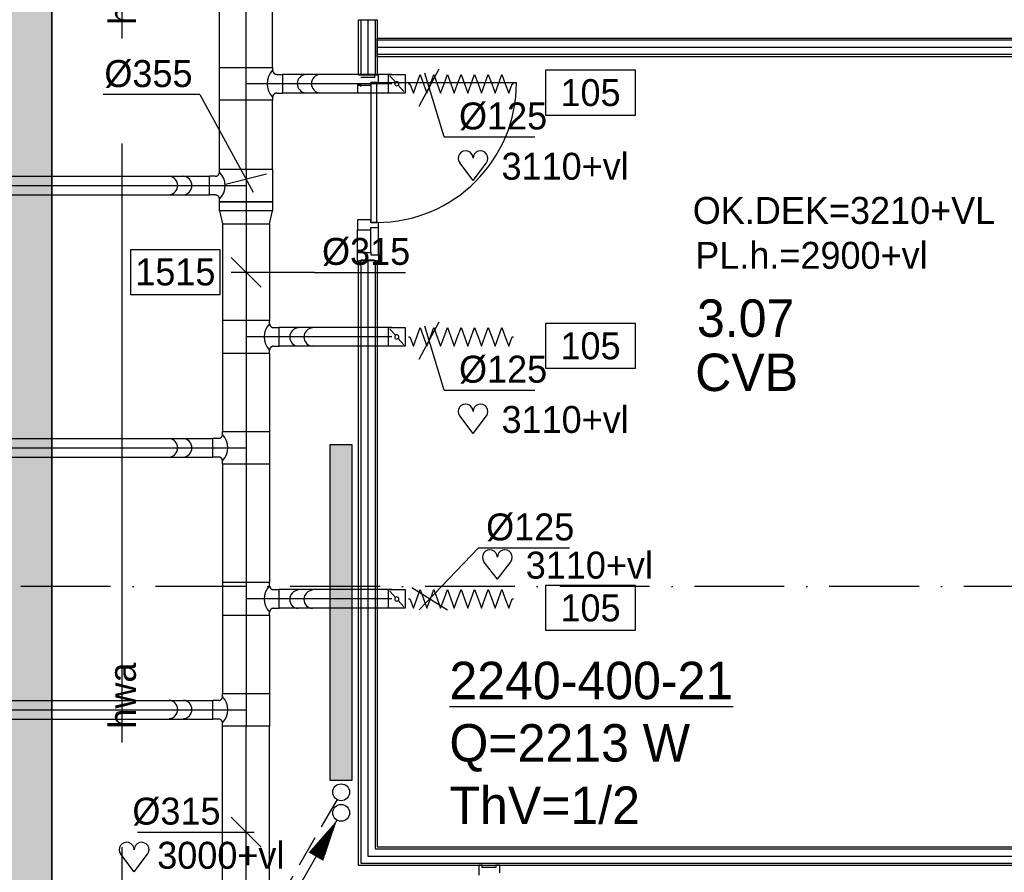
# Model space of a CAD drawing. Extents: x -36528 to 124080, y 290752 to 374852.
# Tile 21 of 66: x 52820 to 59398, y 312963 to 318657. Entities that reach past the tile are written whole.
import ezdxf
from ezdxf.enums import TextEntityAlignment as Align

# ---------------------------------------------------------------- set-up
doc = ezdxf.new("R2010")
doc.units = 0
doc.header["$LTSCALE"] = 100
for name, pattern in [('2322122', [47, 40, -7]), ('CENTER2', [11.25, 7.5, -1.25, 1.25, -1.25]), ('CENTER4', [5, 3.125, -0.625, 0.625, -0.625]), ('DASHDOT', [9, 6, -1.5, 0, -1.5]), ('LURETOUR', [6, 4, -2])]:
    doc.linetypes.add(name, pattern=pattern)
doc.layers.get('0').update_dxf_attribs({"linetype": 'CONTINUOUS'})
for name, color, linetype in [('AL$7----_STRAMIEN', 1, 'DASHDOT'), ('AL22----_BINNENWAND', 7, 'CONTINUOUS'), ('AL32----_BINNENKOZ', 7, 'CONTINUOUS'), ('AL32----_DRAAIRICHTING', 7, 'CONTINUOUS'), ('ALL-----_REFLIJNEN', 8, 'CONTINUOUS'), ('BOUW', 8, 'CONTINUOUS'), ('KABELGGOOT1', 8, 'CONTINUOUS'), ('WI561---', 1, 'CONTINUOUS'), ('WL521---', 4, 'CONTINUOUS'), ('WL561---', 4, 'CONTINUOUS'), ('WL561---_AANVOER', 4, 'CONTINUOUS'), ('WL561---_RETOUR', 4, 'CONTINUOUS'), ('WL570---', 3, 'CONTINUOUS'), ('WL570---_HARTLIJN', 7, 'CONTINUOUS'), ('WL570---_RETOUR', 3, 'CONTINUOUS'), ('WM521---', 1, 'CONTINUOUS'), ('WM570---', 1, 'CONTINUOUS')]:
    doc.layers.add(name, color=color, linetype=linetype)
doc.styles.add('BURO-018', font='BUROFONT.shx', dxfattribs={"height": 180})
doc.styles.add('BURO-025', font='BUROFONT.shx', dxfattribs={"height": 250})

# ---------------------------------------------------------------- blocks, each defined once
blk = doc.blocks.new('2322401')
at = {"color": 0, "linetype": 'CONTINUOUS'}
for p, q in [((-0.5, 0.5, 1), (-0.5, 0.5)), ((-0.5, 0.5, 1), (-0.5, -0.5, 1)), ((0.5, 0.5, 1), (-0.5, 0.5, 1)), ((0.5, 0.5), (-0.5, 0.5)), ((-0.5, 0.5), (-0.5, -0.5)), ((0.5, 0.5, 1), (0.5, 0.5)), ((0.5, -0.5, 1), (0.5, 0.5, 1)), ((0.5, -0.5), (0.5, 0.5)), ((-0.5, -0.5, 1), (-0.5, -0.5)), ((-0.5, -0.5, 1), (0.5, -0.5, 1)), ((-0.5, -0.5), (0.5, -0.5)), ((0.5, -0.5, 1), (0.5, -0.5))]:
    blk.add_line(p, q, dxfattribs=at)
blk = doc.blocks.new('CVHATCH1')
at = {"color": 0, "linetype": 'CONTINUOUS'}
blk.add_solid([(-0.5, -0.5), (0.5, -0.5), (-0.5, 0.5), (0.5, 0.5)], dxfattribs=at)
blk = doc.blocks.new('LDV4107')
at = {"color": 0, "linetype": 'CONTINUOUS'}
blk.add_line((-0.25, -0.433), (-6.75, -11.691), dxfattribs=at)
blk.add_lwpolyline([(-0.25, -0.433, 0, 1, 0), (-1.5, -2.598, 1, 1, 0)], format="xyseb", dxfattribs=at)
blk.add_circle((0, 0), 0.5, dxfattribs=at)
blk = doc.blocks.new('LDV2108')
at = {"color": 0, "linetype": 'CONTINUOUS'}
for p, q in [((-0.25, -0.433), (-1.187, -2.057)), ((-1.562, -2.706), (-2.5, -4.33)), ((-2.875, -4.98), (-3.812, -6.603)), ((-4.187, -7.253), (-5.125, -8.877)), ((-5.5, -9.526), (-6.437, -11.15))]:
    blk.add_line(p, q, dxfattribs=at)
blk.add_lwpolyline([(-6.75, -11.691, 0, 1, 0), (-5.5, -9.526, 1, 1, 0)], format="xyseb", dxfattribs=at)
blk.add_circle((0, 0), 0.5, dxfattribs=at)
blk = doc.blocks.new('LU-1D-K-7D')
at = {"color": 0, "linetype": 'CONTINUOUS'}
for p, q in [((-0.5, 62.5), (0.5, 62.5)), ((-0.5, -62.5), (0.5, -62.5))]:
    blk.add_line(p, q, dxfattribs=at)
at = {"layer": 'WL570---_HARTLIJN', "linetype": 'CENTER2'}
blk.add_line((-0.5, 0), (0.5, 0), dxfattribs=at)
blk = doc.blocks.new('LU-ORND')
at = {"color": 0, "linetype": 'CONTINUOUS'}
for p, q in [((-3, 1.5), (-3, -1.5)), ((3, 1.5), (-3, 1.5)), ((3, -1.5), (3, 1.5)), ((-3, -1.5), (3, -1.5))]:
    blk.add_line(p, q, dxfattribs=at)
blk = doc.blocks.new('HART')
at = {"color": 1}
for q in [(-39.7, 52.4), (39.7, 52.4)]:
    blk.add_line((0, 0), q, dxfattribs=at)
for centre, start, end in [((-22.1, 65.7), 0, 217.1867), ((22.1, 65.7), 322.8133, 180)]:
    blk.add_arc(centre, 22.1, start, end, dxfattribs=at)
blk = doc.blocks.new('LU-1D-F-7D2BC')
at = {"color": 0, "linetype": 'CONTINUOUS'}
for p, q in [((-350, 0), (-341.2, 0)), ((-341.2, 0), (-318.5, 62.5)), ((-318.5, 62.5), (-295.7, 0)), ((-295.7, 0), (-273, -62.5)), ((-273, -62.5), (-250.2, 0)), ((-250.2, 0), (-227.5, 62.5)), ((-227.5, 62.5), (-204.7, 0)), ((-204.7, 0), (-182, -62.5)), ((-182, -62.5), (-159.2, 0)), ((-159.2, 0), (-136.5, 62.5)), ((-136.5, 62.5), (-113.7, 0)), ((-113.7, 0), (-91, -62.5)), ((-91, -62.5), (-68.2, 0)), ((-68.2, 0), (-45.5, 62.5)), ((-45.5, 62.5), (-22.7, 0)), ((-22.7, 0), (0, -62.5)), ((0, -62.5), (22.7, 0)), ((22.7, 0), (45.5, 62.5)), ((45.5, 62.5), (68.2, 0)), ((68.2, 0), (91, -62.5)), ((91, -62.5), (113.7, 0)), ((113.7, 0), (136.5, 62.5)), ((136.5, 62.5), (159.2, 0)), ((159.2, 0), (182, -62.5)), ((182, -62.5), (204.7, 0)), ((204.7, 0), (227.5, 62.5)), ((227.5, 62.5), (250.2, 0)), ((250.2, 0), (273, -62.5)), ((273, -62.5), (295.7, 0)), ((295.7, 0), (318.5, 62.5)), ((318.5, 62.5), (341.2, 0)), ((341.2, 0), (350, 0))]:
    blk.add_line(p, q, dxfattribs=at)
blk = doc.blocks.new('*U29', base_point=(76987.4, 25183.2))
at = {"layer": 'WM570---', "linetype": 'CONTINUOUS'}
for p, q in [((76920.7, 25058.9), (77054, 25307.4)), ((77087.2, 24852.4), (76958.5, 25278.9)), ((77087.2, 24852.4), (77693.7, 24852.4))]:
    blk.add_line(p, q, dxfattribs=at)
at = {"layer": 'WM570---', "linetype": 'CONTINUOUS', "style": 'BURO-018'}
blk.add_text('%%c125', height=180, dxfattribs=at).set_placement((77187.2, 24902.4))
blk = doc.blocks.new('LU-1D-KL-7D70')
at = {"color": 0, "linetype": 'CONTINUOUS'}
for p, q in [((-56.4, 62.5), (-56.4, -62.5)), ((56.4, 62.5), (-56.4, 62.5)), ((47, 52), (9.5, 10.5)), ((56.4, -62.5), (56.4, 62.5)), ((-56.4, -62.5), (56.4, -62.5)), ((-9.5, -10.5), (-47, -52))]:
    blk.add_line(p, q, dxfattribs=at)
blk.add_circle((0, 0), 14.1, dxfattribs=at)
blk = doc.blocks.new('LU-1D-K-13B')
at = {"color": 0, "linetype": 'CONTINUOUS'}
for p, q in [((-0.5, 157.5), (0.5, 157.5)), ((-0.5, -157.5), (0.5, -157.5))]:
    blk.add_line(p, q, dxfattribs=at)
at = {"layer": 'WL570---_HARTLIJN', "linetype": 'CENTER2'}
blk.add_line((-0.5, 0), (0.5, 0), dxfattribs=at)
blk = doc.blocks.new('LU-1D-K-163')
at = {"color": 0, "linetype": 'CONTINUOUS'}
for p, q in [((-0.5, 177.5), (0.5, 177.5)), ((-0.5, -177.5), (0.5, -177.5))]:
    blk.add_line(p, q, dxfattribs=at)
at = {"layer": 'WL570---_HARTLIJN', "linetype": 'CENTER2'}
blk.add_line((-0.5, 0), (0.5, 0), dxfattribs=at)
blk = doc.blocks.new('*U42', base_point=(54155.3, 23828.6))
at = {"color": 0, "linetype": 'CONTINUOUS'}
for p, q in [((54024.9, 24067.3), (53378.4, 24067.3)), ((54024.9, 24067.3), (54380.7, 23415.9)), ((54196.2, 23468.8), (54469.4, 23538.6))]:
    blk.add_line(p, q, dxfattribs=at)
at = {"layer": 'WM570---', "linetype": 'CONTINUOUS', "style": 'BURO-018'}
blk.add_text('%%c355', height=180, dxfattribs=at).set_placement((53974.9, 24117.3), align=Align.RIGHT)
blk = doc.blocks.new('LU-1D-T--5A-1637D5-Q1')
at = {"color": 0, "linetype": 'CONTINUOUS'}
for p, q in [((-109.1, -177.5), (-109.1, 177.5)), ((-109.1, 177.5), (109.1, 177.5)), ((109.1, 177.5), (109.1, -177.5)), ((-90.9, -177.5), (-109.1, -177.5)), ((109.1, -177.5), (90.9, -177.5)), ((-62.5, -205.9), (-62.5, -244)), ((62.5, -244), (-62.5, -244)), ((62.5, -205.9), (62.5, -244))]:
    blk.add_line(p, q, dxfattribs=at)
at = {"color": 0, "linetype": 'CONTINUOUS', "flags": 128}
for points in [[(-62.5, -205.9, 0.02182), (-62.6, -202.8, 0.037214), (-62.9, -201, 0.006436), (-63.9, -197.3, 0.02182), (-64.2, -196.2, 0.02182), (-65.2, -193.9, 0.02182), (-66.3, -191.7, 0.02182), (-67.6, -189.6, 0.02182), (-69.1, -187.6, 0.02182), (-70.8, -185.8, 0.02182), (-72.6, -184.1, 0.02182), (-74.6, -182.6, 0.02182), (-76.7, -181.3, 0.02182), (-78.9, -180.2, 0.02182), (-81.2, -179.2, 0.02182), (-82.3, -178.9, 0.006436), (-86, -177.9, 0.037214), (-87.8, -177.6, 0.02182), (-90.9, -177.5)], [(90.9, -177.5, 0.02182), (87.8, -177.6, 0.037214), (86, -177.9, 0.006436), (82.3, -178.9, 0.02182), (81.2, -179.2, 0.02182), (78.9, -180.2, 0.02182), (76.7, -181.3, 0.02182), (74.6, -182.6, 0.02182), (72.6, -184.1, 0.02182), (70.8, -185.8, 0.02182), (69.1, -187.6, 0.02182), (67.6, -189.6, 0.02182), (66.3, -191.7, 0.02182), (65.2, -193.9, 0.02182), (64.2, -196.2, 0.02182), (63.9, -197.3, 0.006436), (62.9, -201, 0.037214), (62.6, -202.8, 0.02182), (62.5, -205.9)]]:
    blk.add_lwpolyline(points, format="xyb", dxfattribs=at)
at = {"color": 0, "linetype": 'CONTINUOUS'}
blk.add_arc((0, -268.4), 128.6, 45, 135, dxfattribs=at)
at = {"layer": 'WL570---_HARTLIJN', "linetype": 'CENTER4'}
for p, q in [((-109.1, 0), (109.1, 0)), ((0, -244), (0, 0))]:
    blk.add_line(p, q, dxfattribs=at)
blk = doc.blocks.new('LU-1D-VCH-16313B553C')
at = {"color": 0, "linetype": 'CONTINUOUS'}
for p, q in [((0, -177.5), (0, 177.5)), ((0, 177.5), (60, 177.5)), ((60, 177.5), (60, -177.5)), ((145.2, 157.5), (60, 177.5)), ((145.2, -157.5), (145.2, 157.5)), ((60, -177.5), (0, -177.5)), ((60, -177.5), (145.2, -157.5))]:
    blk.add_line(p, q, dxfattribs=at)
at = {"layer": 'WL570---_HARTLIJN', "linetype": 'CENTER4'}
blk.add_line((0, 0), (145.2, 0), dxfattribs=at)
blk = doc.blocks.new('LU-1D-T--5A-1637D5-Q2')
at = {"color": 0, "linetype": 'CONTINUOUS'}
for p, q in [((-109.1, -177.5), (-109.1, 177.5)), ((-109.1, 177.5), (109.1, 177.5)), ((109.1, 177.5), (109.1, -177.5)), ((-90.9, -177.5), (-109.1, -177.5)), ((109.1, -177.5), (90.9, -177.5)), ((-62.5, -205.9), (-62.5, -244)), ((62.5, -244), (-62.5, -244)), ((62.5, -205.9), (62.5, -244))]:
    blk.add_line(p, q, dxfattribs=at)
at = {"color": 0, "linetype": 'CONTINUOUS', "flags": 128}
for points in [[(-62.5, -205.9, 0.02182), (-62.6, -202.8, 0.037214), (-62.9, -201, 0.006436), (-63.9, -197.3, 0.02182), (-64.2, -196.2, 0.02182), (-65.2, -193.9, 0.02182), (-66.3, -191.7, 0.02182), (-67.6, -189.6, 0.02182), (-69.1, -187.6, 0.02182), (-70.8, -185.8, 0.02182), (-72.6, -184.1, 0.02182), (-74.6, -182.6, 0.02182), (-76.7, -181.3, 0.02182), (-78.9, -180.2, 0.02182), (-81.2, -179.2, 0.02182), (-82.3, -178.9, 0.006436), (-86, -177.9, 0.037214), (-87.8, -177.6, 0.02182), (-90.9, -177.5)], [(90.9, -177.5, 0.02182), (87.8, -177.6, 0.037214), (86, -177.9, 0.006436), (82.3, -178.9, 0.02182), (81.2, -179.2, 0.02182), (78.9, -180.2, 0.02182), (76.7, -181.3, 0.02182), (74.6, -182.6, 0.02182), (72.6, -184.1, 0.02182), (70.8, -185.8, 0.02182), (69.1, -187.6, 0.02182), (67.6, -189.6, 0.02182), (66.3, -191.7, 0.02182), (65.2, -193.9, 0.02182), (64.2, -196.2, 0.02182), (63.9, -197.3, 0.006436), (62.9, -201, 0.037214), (62.6, -202.8, 0.02182), (62.5, -205.9)]]:
    blk.add_lwpolyline(points, format="xyb", dxfattribs=at)
at = {"color": 0, "linetype": 'CONTINUOUS'}
blk.add_arc((0, -268.4), 128.6, 45, 135, dxfattribs=at)
at = {"layer": 'WL570---_HARTLIJN', "linetype": 'CENTER4'}
for p, q in [((-109.1, 0), (109.1, 0)), ((0, -244), (0, 0))]:
    blk.add_line(p, q, dxfattribs=at)
blk = doc.blocks.new('LU-1D-T-5A-13B7D5ADADD')
at = {"color": 0, "linetype": 'CONTINUOUS'}
for p, q in [((-62.5, 182.7), (-62.5, 221.6)), ((62.5, 221.6), (-62.5, 221.6)), ((62.5, 182.7), (62.5, 221.6)), ((-87.7, 157.5), (-109.1, 157.5)), ((-109.1, 157.5), (-109.1, -157.5)), ((109.1, 157.5), (87.7, 157.5)), ((109.1, -157.5), (109.1, 157.5)), ((-109.1, -157.5), (109.1, -157.5))]:
    blk.add_line(p, q, dxfattribs=at)
at = {"color": 0, "linetype": 'CONTINUOUS', "flags": 128}
for points in [[(-87.7, 157.5, 0.02182), (-84.9, 157.6, 0.037214), (-83.3, 157.9, 0.006436), (-80, 158.7, 0.02182), (-79.1, 159, 0.02182), (-77.1, 159.9, 0.02182), (-75.1, 160.9, 0.02182), (-73.2, 162.1, 0.02182), (-71.5, 163.4, 0.02182), (-69.9, 164.9, 0.02182), (-68.4, 166.5, 0.02182), (-67.1, 168.2, 0.02182), (-65.9, 170.1, 0.02182), (-64.9, 172.1, 0.02182), (-64, 174.1, 0.02182), (-63.7, 175, 0.006436), (-62.9, 178.3, 0.037214), (-62.6, 179.9, 0.02182), (-62.5, 182.7)], [(62.5, 182.7, 0.02182), (62.6, 179.9, 0.037214), (62.9, 178.3, 0.006436), (63.7, 175, 0.02182), (64, 174.1, 0.02182), (64.9, 172.1, 0.02182), (65.9, 170.1, 0.02182), (67.1, 168.2, 0.02182), (68.4, 166.5, 0.02182), (69.9, 164.9, 0.02182), (71.5, 163.4, 0.02182), (73.2, 162.1, 0.02182), (75.1, 160.9, 0.02182), (77.1, 159.9, 0.02182), (79.1, 159, 0.02182), (80, 158.7, 0.006436), (83.3, 157.9, 0.037214), (84.9, 157.6, 0.02182), (87.7, 157.5)]]:
    blk.add_lwpolyline(points, format="xyb", dxfattribs=at)
at = {"color": 0, "linetype": 'CONTINUOUS'}
blk.add_arc((0, 245.2), 124, 225, 315, dxfattribs=at)
at = {"layer": 'WL570---_HARTLIJN', "linetype": 'CENTER4'}
for p, q in [((0, 221.6), (0, 0)), ((-109.1, 0), (109.1, 0))]:
    blk.add_line(p, q, dxfattribs=at)
blk = doc.blocks.new('LU-1D-T--5A-13B7D5-Q1')
at = {"color": 0, "linetype": 'CONTINUOUS'}
for p, q in [((-109.1, -157.5), (-109.1, 157.5)), ((-109.1, 157.5), (109.1, 157.5)), ((109.1, 157.5), (109.1, -157.5)), ((-87.7, -157.5), (-109.1, -157.5)), ((-62.5, -182.7), (-62.5, -221.6)), ((62.5, -182.7), (62.5, -221.6)), ((109.1, -157.5), (87.7, -157.5)), ((62.5, -221.6), (-62.5, -221.6))]:
    blk.add_line(p, q, dxfattribs=at)
at = {"color": 0, "linetype": 'CONTINUOUS', "flags": 128}
for points in [[(-62.5, -182.7, 0.02182), (-62.6, -179.9, 0.037214), (-62.9, -178.3, 0.006436), (-63.7, -175, 0.02182), (-64, -174.1, 0.02182), (-64.9, -172.1, 0.02182), (-65.9, -170.1, 0.02182), (-67.1, -168.2, 0.02182), (-68.4, -166.5, 0.02182), (-69.9, -164.9, 0.02182), (-71.5, -163.4, 0.02182), (-73.2, -162.1, 0.02182), (-75.1, -160.9, 0.02182), (-77.1, -159.9, 0.02182), (-79.1, -159, 0.02182), (-80, -158.7, 0.006436), (-83.3, -157.9, 0.037214), (-84.9, -157.6, 0.02182), (-87.7, -157.5)], [(87.7, -157.5, 0.02182), (84.9, -157.6, 0.037214), (83.3, -157.9, 0.006436), (80, -158.7, 0.02182), (79.1, -159, 0.02182), (77.1, -159.9, 0.02182), (75.1, -160.9, 0.02182), (73.2, -162.1, 0.02182), (71.5, -163.4, 0.02182), (69.9, -164.9, 0.02182), (68.4, -166.5, 0.02182), (67.1, -168.2, 0.02182), (65.9, -170.1, 0.02182), (64.9, -172.1, 0.02182), (64, -174.1, 0.02182), (63.7, -175, 0.006436), (62.9, -178.3, 0.037214), (62.6, -179.9, 0.02182), (62.5, -182.7)]]:
    blk.add_lwpolyline(points, format="xyb", dxfattribs=at)
at = {"color": 0, "linetype": 'CONTINUOUS'}
blk.add_arc((0, -245.2), 124, 45, 135, dxfattribs=at)
at = {"layer": 'WL570---_HARTLIJN', "linetype": 'CENTER4'}
for p, q in [((-109.1, 0), (109.1, 0)), ((0, -221.6), (0, 0))]:
    blk.add_line(p, q, dxfattribs=at)
blk = doc.blocks.new('LU-1D-T--5A-13B7D5-Q2')
at = {"color": 0, "linetype": 'CONTINUOUS'}
for p, q in [((-109.1, -157.5), (-109.1, 157.5)), ((-109.1, 157.5), (109.1, 157.5)), ((109.1, 157.5), (109.1, -157.5)), ((-87.7, -157.5), (-109.1, -157.5)), ((-62.5, -182.7), (-62.5, -221.6)), ((62.5, -182.7), (62.5, -221.6)), ((109.1, -157.5), (87.7, -157.5)), ((62.5, -221.6), (-62.5, -221.6))]:
    blk.add_line(p, q, dxfattribs=at)
at = {"color": 0, "linetype": 'CONTINUOUS', "flags": 128}
for points in [[(-62.5, -182.7, 0.02182), (-62.6, -179.9, 0.037214), (-62.9, -178.3, 0.006436), (-63.7, -175, 0.02182), (-64, -174.1, 0.02182), (-64.9, -172.1, 0.02182), (-65.9, -170.1, 0.02182), (-67.1, -168.2, 0.02182), (-68.4, -166.5, 0.02182), (-69.9, -164.9, 0.02182), (-71.5, -163.4, 0.02182), (-73.2, -162.1, 0.02182), (-75.1, -160.9, 0.02182), (-77.1, -159.9, 0.02182), (-79.1, -159, 0.02182), (-80, -158.7, 0.006436), (-83.3, -157.9, 0.037214), (-84.9, -157.6, 0.02182), (-87.7, -157.5)], [(87.7, -157.5, 0.02182), (84.9, -157.6, 0.037214), (83.3, -157.9, 0.006436), (80, -158.7, 0.02182), (79.1, -159, 0.02182), (77.1, -159.9, 0.02182), (75.1, -160.9, 0.02182), (73.2, -162.1, 0.02182), (71.5, -163.4, 0.02182), (69.9, -164.9, 0.02182), (68.4, -166.5, 0.02182), (67.1, -168.2, 0.02182), (65.9, -170.1, 0.02182), (64.9, -172.1, 0.02182), (64, -174.1, 0.02182), (63.7, -175, 0.006436), (62.9, -178.3, 0.037214), (62.6, -179.9, 0.02182), (62.5, -182.7)]]:
    blk.add_lwpolyline(points, format="xyb", dxfattribs=at)
at = {"color": 0, "linetype": 'CONTINUOUS'}
blk.add_arc((0, -245.2), 124, 45, 135, dxfattribs=at)
at = {"layer": 'WL570---_HARTLIJN', "linetype": 'CENTER4'}
for p, q in [((-109.1, 0), (109.1, 0)), ((0, -221.6), (0, 0))]:
    blk.add_line(p, q, dxfattribs=at)
blk = doc.blocks.new('EH100000')
at = {"linetype": 'BYBLOCK'}
for p, q in [((0, -0.5, 1), (1, -0.5, 1)), ((1, -0.5), (0, -0.5))]:
    blk.add_line(p, q, dxfattribs=at)
at = {"linetype": 'BYBLOCK', "invisible_edges": 15}
for points in [[(1, -0.5), (0, -0.5), (0, 0.5), (1, 0.5)], [(0, -0.5, 1), (1, -0.5, 1), (1, -0.5), (0, -0.5)]]:
    blk.add_3dface(points, dxfattribs=at)
blk = doc.blocks.new('A$C7963572E')
at = {"layer": 'KABELGGOOT1'}
h = blk.add_hatch(dxfattribs=at)
h.set_pattern_fill('DOTS', color=256, scale=40, style=0)
h.set_pattern_definition([(0, (-45308.325, 84550.306), (31.75, 63.5), [0, -63.5])])
h.paths.add_polyline_path([(7456.5, 0), (7726.5, 0), (7726.5, 39794.3), (7456.5, 39794.3)])
at = {"layer": 'KABELGGOOT1', "xscale": 27119, "yscale": 270, "zscale": 60, "rotation": 90}
blk.add_blockref('EH100000', (7591.5, 0, 2750), dxfattribs=at)
blk = doc.blocks.new('2322122-1')
at = {"layer": 'WM521---', "color": 0, "style": 'BURO-018'}
for p in [(53503, 24132), (53503, 19432)]:
    blk.add_text('hwa', height=180, rotation=90, dxfattribs=at).set_placement(p, align=Align.MIDDLE)
blk = doc.blocks.new('*U89', base_point=(54490.3, 22258.4))
at = {"color": 0, "linetype": 'CONTINUOUS'}
for p, q in [((54432.5, 22158.7), (54233.1, 22358.1)), ((54790.3, 22258.4), (54232.8, 22258.4)), ((54790.3, 22258.4), (55396.7, 22258.4))]:
    blk.add_line(p, q, dxfattribs=at)
at = {"layer": 'WM570---', "linetype": 'CONTINUOUS', "style": 'BURO-018'}
blk.add_text('%%c315', height=180, dxfattribs=at).set_placement((54840.3, 22308.4))
blk = doc.blocks.new('CVRINFO2')
at = {"color": 0, "linetype": 'CONTINUOUS', "style": 'BURO-025'}
for tag, p in [('CV_TEXT125', (0, 0)), ('CV_TEXT225', (0, -4.167)), ('CV_TEXT325', (0, -8.333)), ('CV_TEXT425', (0, -12.5))]:
    blk.add_attdef(tag, p, '', height=2.5, dxfattribs=at)
blk = doc.blocks.new('*U91', base_point=(55891.5, 314764))
at = {"color": 0, "linetype": 'CONTINUOUS'}
for p, q in [((56242.9, 315129.6), (55845.8, 314716.5)), ((56242.9, 315129.6), (56849.3, 315129.6)), ((56034.7, 314714), (55795.4, 314863.2))]:
    blk.add_line(p, q, dxfattribs=at)
at = {"layer": 'WM570---', "linetype": 'CONTINUOUS', "style": 'BURO-018'}
blk.add_text('%%c125', height=180, dxfattribs=at).set_placement((56292.9, 315179.6))

msp = doc.modelspace()

# ---------------------------------------------------------------- linework, layer by layer
at = {"layer": 'AL$7----_STRAMIEN', "color": 1}
msp.add_line((62429.048, 314871.726), (41244.348, 314871.726), dxfattribs=at)
at = {"layer": 'AL22----_BINNENWAND', "color": 8}
for p, q in [((55084.348, 318286.726), (55084.348, 318656.726)), ((55084.348, 318656.726), (55209.348, 318656.726)), ((55209.348, 318656.726), (55209.348, 318286.726)), ((55209.348, 318409.226), (55209.348, 318534.226)), ((55209.348, 318534.226), (61254.348, 318534.226)), ((61254.348, 318409.226), (55209.348, 318409.226)), ((55209.348, 318286.726), (55084.348, 318286.726)), ((55084.348, 313009.226), (55084.348, 317049.642)), ((55084.348, 317049.642), (55209.348, 317049.642)), ((55209.348, 317049.642), (55209.348, 313134.226)), ((55209.348, 313134.226), (61254.348, 313134.226)), ((61254.348, 313009.226), (55084.348, 313009.226))]:
    msp.add_line(p, q, dxfattribs=at)
at = {"layer": 'AL22----_BINNENWAND', "color": 8, "linetype": 'CONTINUOUS'}
for p, q in [((55099.348, 318656.726), (55099.348, 318286.726)), ((55194.348, 318656.726), (55194.348, 318286.726)), ((61254.348, 318519.226), (55209.348, 318519.226)), ((61254.348, 318424.226), (55209.348, 318424.226)), ((55099.348, 317049.642), (55099.348, 313024.226)), ((55194.348, 317049.642), (55194.348, 313119.226)), ((55194.348, 313119.226), (61254.348, 313119.226)), ((55099.348, 313024.226), (61254.348, 313024.226))]:
    msp.add_line(p, q, dxfattribs=at)
at = {"layer": 'AL32----_BINNENKOZ', "color": 8}
for p, q in [((55191.348, 318270.726), (55099.348, 318270.726)), ((55165.348, 318219.726), (55165.348, 318236.726)), ((55165.348, 318236.726), (55216.348, 318236.726)), ((55205.348, 318236.726), (55165.348, 318236.726)), ((55165.348, 318236.726), (55165.348, 317302.726)), ((55216.348, 318286.726), (55191.348, 318286.726)), ((55191.348, 318286.726), (55191.348, 318270.726)), ((55205.348, 317302.726), (55205.348, 318236.726)), ((55216.348, 318236.726), (55216.348, 318286.726)), ((55077.348, 318231.668), (55077.348, 318164.668)), ((55099.348, 318226.663), (55077.348, 318226.663)), ((55077.348, 318219.726), (55165.348, 318219.726)), ((55099.348, 318210.663), (55099.348, 318226.663)), ((55165.348, 317319.726), (55077.348, 317319.726)), ((55077.348, 317319.726), (55077.348, 317252.726)), ((55165.348, 317302.726), (55165.348, 317319.726)), ((55077.348, 317102.726), (55077.348, 317252.726)), ((55077.348, 317252.726), (55165.348, 317252.726)), ((55216.348, 317302.726), (55165.348, 317302.726)), ((55165.348, 317302.726), (55205.348, 317302.726)), ((55165.348, 317252.726), (55165.348, 317269.726)), ((55165.348, 317269.726), (55216.348, 317269.726)), ((55165.348, 317102.726), (55165.348, 317252.726)), ((55216.348, 317269.726), (55216.348, 317302.726)), ((55216.348, 317269.726), (55216.348, 317302.726)), ((55216.348, 317085.726), (55216.348, 317269.726)), ((55077.348, 317035.726), (55077.348, 317102.726)), ((55077.348, 317102.726), (55165.348, 317102.726)), ((55191.348, 317051.726), (55099.348, 317051.726)), ((55099.348, 317051.726), (55099.348, 317035.726)), ((55165.348, 317102.726), (55165.348, 317085.726)), ((55165.348, 317085.726), (55216.348, 317085.726)), ((55191.348, 317035.726), (55191.348, 317051.726)), ((55216.348, 317085.726), (55216.348, 317035.726)), ((55099.348, 317035.726), (55077.348, 317035.726)), ((55216.348, 317035.726), (55191.348, 317035.726)), ((55910.348, 313010.642), (55888.348, 313010.642)), ((55888.348, 313010.642), (55888.348, 312943.642)), ((55910.348, 312994.642), (55910.348, 313010.642)), ((56002.348, 312994.642), (55910.348, 312994.642)), ((56027.348, 313010.642), (56002.348, 313010.642)), ((56002.348, 313010.642), (56002.348, 312994.642)), ((56027.348, 312960.642), (56027.348, 313010.642))]:
    msp.add_line(p, q, dxfattribs=at)
at = {"layer": 'AL32----_DRAAIRICHTING', "color": 8}
msp.add_line((55205.348, 318236.726), (56139.348, 318236.726), dxfattribs=at)
msp.add_arc((55205.348, 318236.726), 934, 270, 0, dxfattribs=at)
at = {"layer": 'ALL-----_REFLIJNEN', "color": 8, "linetype": 'CONTINUOUS'}
for p, q in [((55146.848, 318656.726), (55146.848, 318286.726)), ((61254.348, 318471.726), (55209.348, 318471.726)), ((55146.848, 317049.642), (55146.848, 313071.726)), ((55146.848, 313071.726), (61254.348, 313071.726))]:
    msp.add_line(p, q, dxfattribs=at)
at = {"layer": 'WL521---', "linetype": '2322122'}
msp.add_line((53502.965, 322531.011), (53502.965, 310427.265), dxfattribs=at)
at = {"layer": 'WL570---', "color": 3}
for centre, start, end in [((54736.235, 318229.385), 94.2931218, 265.7068782), ((54831.152, 318229.385), 94.2931218, 265.7068782), ((53814.52, 317549.526), 274.2931218, 85.7068782), ((53909.437, 317549.526), 274.2931218, 85.7068782), ((54686.158, 316537.602), 94.2931218, 265.7068782), ((54781.075, 316537.602), 94.2931218, 265.7068782), ((53814.52, 315797.68), 274.2931218, 85.7068782), ((53909.437, 315797.68), 274.2931218, 85.7068782), ((54686.158, 314785.756), 94.2931218, 265.7068782), ((54781.075, 314785.756), 94.2931218, 265.7068782), ((53814.52, 314050.839), 274.2931218, 85.7068782), ((53909.437, 314050.839), 274.2931218, 85.7068782)]:
    msp.add_arc(centre, 61.785, start, end, dxfattribs=at)
at = {"layer": 'WM570---', "linetype": 'CONTINUOUS'}
for p, q in [((54432.472, 313132.216), (54233.067, 313331.62)), ((53606.966, 313231.918), (54387.525, 313231.918))]:
    msp.add_line(p, q, dxfattribs=at)

# ---------------------------------------------------------------- block references
at = {"linetype": 'CONTINUOUS'}
msp.add_blockref('A$C7963572E', (45308.325, 310160.891), dxfattribs=at)
at = {"layer": 'WI561---'}
ref = msp.add_blockref('CVRINFO2', (55691.17, 314119.38), dxfattribs=dict(at, xscale=100, yscale=100, zscale=100))
ref.add_attrib('CV_TEXT125', '%%u2240-400-21', (55691.17, 314119.38), dxfattribs={"layer": '0', "color": 2, "linetype": 'CONTINUOUS', "height": 250, "style": 'BURO-025'})
ref.add_attrib('CV_TEXT225', 'Q=2213 W', (55691.17, 313702.713), dxfattribs={"layer": '0', "color": 2, "linetype": 'CONTINUOUS', "height": 250, "style": 'BURO-025'})
ref.add_attrib('CV_TEXT325', 'ThV=1/2', (55691.17, 313286.046), dxfattribs={"layer": '0', "color": 2, "linetype": 'CONTINUOUS', "height": 250, "style": 'BURO-025'})
at = {"layer": 'WL561---', "xscale": 2240, "yscale": 150}
for name, zscale, rotation in [('2322401', 400, 89.99999999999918), ('CVHATCH1', 2240, 89.99999999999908)]:
    msp.add_blockref(name, (54967.536, 314698.865), dxfattribs=dict(at, zscale=zscale, rotation=rotation))
at = {"layer": 'WL561---_AANVOER', "color": 2, "xscale": 112.5, "yscale": 112.5, "zscale": 112.5}
msp.add_blockref('LDV4107', (54968.237, 313360.035), dxfattribs=at)
at = {"layer": 'WL561---_RETOUR', "color": 2, "xscale": 112.5, "yscale": 112.5, "zscale": 112.5}
msp.add_blockref('LDV2108', (54968.356, 313497.704), dxfattribs=at)
at = {"layer": 'WL570---_RETOUR', "linetype": 'LURETOUR'}
for name, p, xscale, rotation in [('LU-1D-K-163', (54332.769, 318763.986), 851.115581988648, 90), ('LU-1D-K-7D', (54941.339, 318229.344), 729.0756335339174, 180.0000000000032), ('LU-1D-F-7D2BC', (55768.777, 318229.344), -1, 180), ('LU-1D-K-163', (54332.769, 317888.986), 462.545218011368, 90), ('LU-1D-K-7D', (53331.852, 317548.629), 1513.771525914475, 359.9999999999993), ('LU-1D-K-13B', (54332.769, 316971.012), 646.6638850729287, 270), ('LU-1D-K-7D', (54930.147, 316538.595), 751.4596335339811, 180.000000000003), ('LU-1D-F-7D2BC', (55768.777, 316538.595), -1, 180), ('LU-1D-K-13B', (54332.769, 316168.612), 521.7969149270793, 270), ('LU-1D-K-7D', (53343.044, 315798.629), 1536.155525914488, 359.9999999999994), ('LU-1D-K-13B', (54332.769, 315293.612), 791.863885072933, 270), ('LU-1D-K-7D', (54930.147, 314788.595), 751.4596335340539, 180.000000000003), ('LU-1D-F-7D2BC', (55768.777, 314788.595), -1, 180), ('LU-1D-K-13B', (54332.769, 314418.612), 521.7969149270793, 270), ('LU-1D-K-7D', (53343.044, 314048.629), 1536.155525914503, 359.9999999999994), ('LU-1D-K-13B', (54332.769, 313354.459), 1170.17073311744, 90)]:
    msp.add_blockref(name, p, dxfattribs=dict(at, xscale=xscale, rotation=rotation))
for name, p, rotation in [('LU-1D-T--5A-1637D5-Q2', (54332.769, 318229.344), 90), ('LU-1D-T--5A-1637D5-Q1', (54332.769, 317548.629), 270), ('LU-1D-VCH-16313B553C', (54332.769, 317439.544), 270), ('LU-1D-T-5A-13B7D5ADADD', (54332.769, 316538.595), 270), ('LU-1D-T--5A-13B7D5-Q1', (54332.769, 315798.629), 270), ('LU-1D-T-5A-13B7D5ADADD', (54332.769, 314788.595), 270), ('LU-1D-T--5A-13B7D5-Q2', (54332.769, 314048.629), 270)]:
    msp.add_blockref(name, p, dxfattribs=dict(at, rotation=rotation))
at = {"layer": 'WL570---_RETOUR', "linetype": 'CONTINUOUS', "xscale": -1}
for p in [(55339.774, 318229.344), (55339.774, 316538.595), (55339.774, 314788.595)]:
    msp.add_blockref('LU-1D-KL-7D70', p, dxfattribs=at)
at = {"layer": 'WM521---'}
msp.add_blockref('2322122-1', (0, 294711.196), dxfattribs=at)
at = {"layer": 'WM570---'}
for name, p in [('*U42', (54155.269, 317918.429)), ('*U29', (55555.517, 318204.62)), ('*U89', (54490.269, 316969.579)), ('*U29', (55555.517, 316513.872)), ('*U91', (55535.088, 314764.044))]:
    msp.add_blockref(name, p, dxfattribs=at)
ref = msp.add_blockref('LU-ORND', (56633.764, 318169.849), dxfattribs=dict(at, xscale=100, yscale=100, zscale=100))
ref.add_attrib('LU_TEXT1', '105', dxfattribs={"layer": '0', "color": 1, "linetype": 'CONTINUOUS', "height": 180, "style": 'BURO-018'}).set_placement((56633.764, 318169.849), align=Align.MIDDLE)
at = {"layer": 'WM570---', "xscale": 2.25, "yscale": 2.25, "zscale": 2.25}
for p in [(55849.359, 317583.272), (55849.359, 315892.524), (56011.343, 314919.669), (53584.945, 312965.972)]:
    msp.add_blockref('HART', p, dxfattribs=at)
at = {"layer": 'WM570---'}
ref = msp.add_blockref('LU-ORND', (53860.271, 316971.068), dxfattribs=dict(at, xscale=100, yscale=100, zscale=100))
ref.add_attrib('LU_TEXT1', '1515', dxfattribs={"layer": '0', "color": 1, "linetype": 'CONTINUOUS', "height": 180, "style": 'BURO-018'}).set_placement((53860.271, 316971.068), align=Align.MIDDLE)
ref = msp.add_blockref('LU-ORND', (56633.764, 316479.101), dxfattribs=dict(at, xscale=100, yscale=100, zscale=100))
ref.add_attrib('LU_TEXT1', '105', dxfattribs={"layer": '0', "color": 1, "linetype": 'CONTINUOUS', "height": 180, "style": 'BURO-018'}).set_placement((56633.764, 316479.101), align=Align.MIDDLE)
ref = msp.add_blockref('LU-ORND', (56633.764, 314729.101), dxfattribs=dict(at, xscale=100, yscale=100, zscale=100))
ref.add_attrib('LU_TEXT1', '105', dxfattribs={"layer": '0', "color": 1, "linetype": 'CONTINUOUS', "height": 180, "style": 'BURO-018'}).set_placement((56633.764, 314729.101), align=Align.MIDDLE)

# ---------------------------------------------------------------- texts
at = {"layer": 'BOUW', "color": 1, "style": 'BURO-018'}
for s, p in [('OK.DEK=3210+VL', (57317.006, 317293.189)), ('PL.h.=2900+vl', (57333.537, 316993.189))]:
    msp.add_text(s, height=180, dxfattribs=at).set_placement(p)
at = {"layer": 'BOUW', "style": 'BURO-025'}
for s, p in [('3.07', (57344.844, 316538.918)), ('CVB', (57333.219, 316176.923))]:
    msp.add_text(s, height=250, dxfattribs=at).set_placement(p)
at = {"layer": 'WM570---', "color": 1, "style": 'BURO-018'}
for s, p in [('3110+vl', (56039.203, 317587.941)), ('3110+vl', (56039.203, 315897.192)), ('3110+vl', (56201.187, 314924.337)), ('3000+vl', (53739.169, 312987.003))]:
    msp.add_text(s, height=180, dxfattribs=at).set_placement(p)
at = {"layer": 'WM570---', "linetype": 'CONTINUOUS', "style": 'BURO-018'}
msp.add_text('%%c315', height=180, dxfattribs=at).set_placement((53573.192, 313281.918))

doc.saveas('drawing.dxf')
